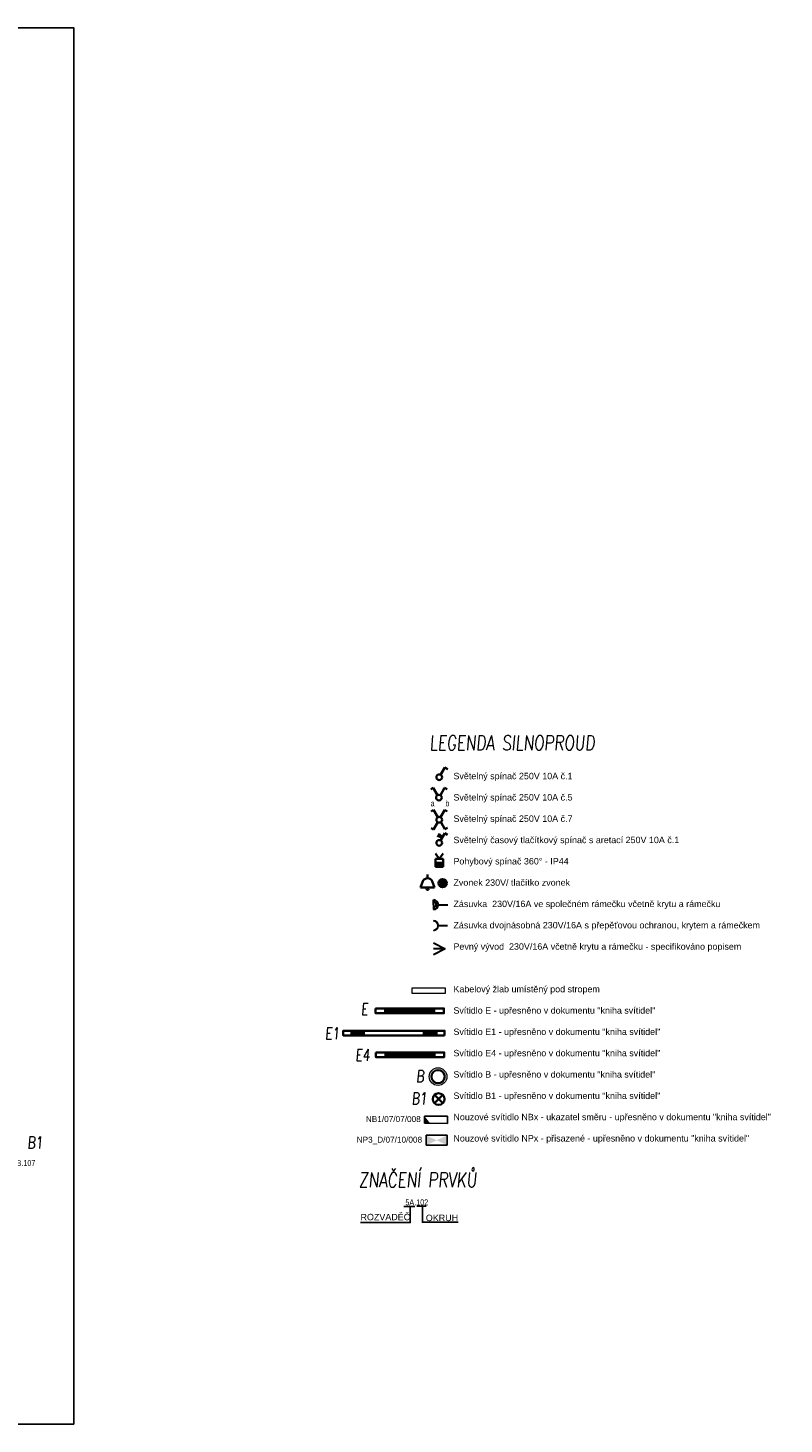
# Model space of a CAD drawing. Header units: millimetres. Extents: x 370888 to 505664, y 284292 to 447185.
# Tile 18 of 41: x 492837 to 505664, y 284292 to 307972. Entities that reach past the tile are written whole.
import ezdxf
from ezdxf.enums import TextEntityAlignment as Align

# ---------------------------------------------------------------- set-up
doc = ezdxf.new("R2010")
doc.units = ezdxf.units.MM
doc.header["$LTSCALE"] = 100
doc.layers.get('0').update_dxf_attribs({"color": 21, "linetype": 'CONTINUOUS'})
for name, color, linetype, lineweight in [('2DE_OBL', 91, 'CONTINUOUS', 35), ('2DE_OBL_L1', 91, 'CONTINUOUS', 35), ('CAT_SLN-OSV_POPIS', 7, 'CONTINUOUS', 30), ('CP_DETAL', 33, 'CONTINUOUS', 18), ('E_NOUZOVÉ+PP OSVĚTLENÍ', 60, 'CONTINUOUS', 25), ('E_SVĚTLA POPIS', 130, 'CONTINUOUS', 30), ('E_VYPINACE', 170, 'CONTINUOUS', 35), ('E_ZÁSUVKY POPIS', 111, 'CONTINUOUS', 30), ('E_ZÁSUVKY-DVOJITE', 7, 'CONTINUOUS', 30), ('E_ŽLABY', 40, 'CONTINUOUS', 15), ('JEDNODUCHÁ ZÁSUVKA', 1, 'CONTINUOUS', 200), ('U1 LIGHTING', 10, 'CONTINUOUS', 35)]:
    doc.layers.add(name, color=color, linetype=linetype, lineweight=lineweight)
for name, color, linetype in [('BEZPECNOSTNE SVETLA', 80, 'CONTINUOUS'), ('E_LEGENDA SILNOPROUD', 252, 'CONTINUOUS'), ('E_RÁM', 253, 'CONTINUOUS'), ('GC3_MEP_E_LV_SECURITY LIGHT', 80, 'CONTINUOUS'), ('PIKTOGRAMY', 210, 'CONTINUOUS'), ('PRIPOJKA 230V', 1, 'CONTINUOUS'), ('ŽLAB', 7, 'CONTINUOUS')]:
    doc.layers.add(name, color=color, linetype=linetype)
doc.styles.add('ARIAL', font='arial.ttf')
doc.styles.add('CP_ATTR', font='ROMANS.SHX')
doc.styles.add('CS-ROMANS', font='romans.shx', dxfattribs={"width": 0.75, "oblique": 5})
doc.styles.get("Standard").update_dxf_attribs({"font": 'arial.ttf'})
doc.styles.add('V+P_01_B3_E_FP_001$0$BLOCK', font='romans.shx', dxfattribs={"width": 0.8})

# ---------------------------------------------------------------- blocks, each defined once
blk = doc.blocks.new('*U30')
at = {"color": 0, "linetype": 'ByBlock'}
for p, q in [((24, 249.57), (96, 374.28)), ((96, 374.28), (143.56, 346.82))]:
    blk.add_line(p, q, dxfattribs=at)
blk.add_circle((0, 208), 48, dxfattribs=at)
blk = doc.blocks.new('prepinas-svetel-jednoduchy')
at = {"layer": 'E_VYPINACE', "rotation": 89.99999999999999}
blk.add_blockref('*U30', (208, 2), dxfattribs=at)
blk = doc.blocks.new('*U26')
at = {"color": 0, "linetype": 'ByBlock'}
for p, q in [((-96, 374.28), (-137.57, 350.28)), ((-24, 249.57), (-96, 374.28)), ((24, 249.57), (96, 374.28)), ((96, 374.28), (137.57, 350.28))]:
    blk.add_line(p, q, dxfattribs=at)
blk.add_circle((0, 208), 48, dxfattribs=at)
blk = doc.blocks.new('prepinac-dvojity-svetelny')
at = {"layer": 'E_VYPINACE'}
blk.add_blockref('*U26', (-1, -183), dxfattribs=at)
at = {"layer": 'CAT_SLN-OSV_POPIS', "width": 0.8}
for s, p in [('a', (-142, -122)), ('b', (108, -122))]:
    blk.add_text(s, height=100, dxfattribs=at).set_placement(p)
blk = doc.blocks.new('*U24')
at = {"color": 0, "linetype": 'ByBlock'}
for p, q in [((24, 249.57), (96, 374.28)), ((96, 374.28), (143.56, 346.82))]:
    blk.add_line(p, q, dxfattribs=at)
blk.add_circle((0, 208), 48, dxfattribs=at)
blk = doc.blocks.new('tlacitko_prepinac_svetla')
at = {"layer": 'E_VYPINACE'}
for points in [[(16875, 8774), (16940, 8744)], [(16888, 8798), (16951, 8769)], [(16930, 8722), (16960, 8787)]]:
    blk.add_lwpolyline(points, dxfattribs=at)
at = {"layer": 'E_VYPINACE', "rotation": 180}
blk.add_blockref('*U24', (16937, 9090), dxfattribs=at)
blk = doc.blocks.new('*U32', base_point=(28429, 5840))
at = {"linetype": 'ByBlock'}
blk.add_hatch(color=0, dxfattribs=at).paths.add_polyline_path([(28362, 5840), (28497, 5840), (28497, 5772), (28362, 5772)])
at = {"color": 0, "linetype": 'ByBlock'}
for p, q in [((28429, 5907), (28362, 5997)), ((28429, 5907), (28497, 5997)), ((28362, 5907), (28497, 5907)), ((28362, 5772), (28362, 5907)), ((28362, 5840), (28497, 5840)), ((28497, 5772), (28362, 5772)), ((28497, 5907), (28497, 5772))]:
    blk.add_line(p, q, dxfattribs=at)
blk = doc.blocks.new('pohybove-cidlo-svetla')
at = {"layer": 'E_VYPINACE', "rotation": 180}
blk.add_blockref('*U32', (-1, 30), dxfattribs=at)
blk = doc.blocks.new('A$C3423193F')
at = {"color": 1, "linetype": 'ByBlock'}
for p, q in [((80, 240), (0, 240)), ((80, 240), (160, 240)), ((80, 160), (80, 0))]:
    blk.add_line(p, q, dxfattribs=at)
for radius in [80, 45.2]:
    blk.add_arc((80, 240), radius, 180, 0, dxfattribs=at)
blk = doc.blocks.new('*U28', base_point=(57391, -22719))
at = {"lineweight": 30, "ltscale": 0.1}
for p, q in [((57291, -22519), (57391, -22719)), ((57391, -22719), (57391, -22519)), ((57391, -22719), (57491, -22519))]:
    blk.add_line(p, q, dxfattribs=at)
blk = doc.blocks.new('pripojka 230V')
at = {"layer": 'PRIPOJKA 230V', "color": 1, "xscale": -1}
blk.add_blockref('*U28', (0, -2, -40), dxfattribs=at)
blk = doc.blocks.new('zasuvka_jednoducha')
at = {"color": 1, "lineweight": 30}
blk.add_line((19281, 12983), (19281, 13143), dxfattribs=at)
blk.add_arc((19281, 12903), 80, 0, 180, dxfattribs=at)
blk = doc.blocks.new('svetelný křížový spínač')
at = {"layer": 'E_VYPINACE', "linetype": 'ByBlock'}
for p, q in [((31, 344), (-11, 320)), ((103, 220), (31, 344)), ((151, 220), (223, 344)), ((223, 344), (264, 320)), ((31, 13), (-10, 37)), ((103, 138), (31, 13)), ((153, 141), (225, 16)), ((225, 16), (266, 40))]:
    blk.add_line(p, q, dxfattribs=at)
blk.add_circle((127, 178), 48, dxfattribs=at)
blk = doc.blocks.new('2DELLI009_CZ')
for p, q in [((-0.5, 0.1), (-0.5, -0.1)), ((-0.5, 0), (0.5, 0)), ((0.5, 0.1), (0.5, -0.1))]:
    blk.add_line(p, q)
blk.add_lwpolyline([(-0.7, 0.2), (0.7, 0.2), (0.7, -0.2), (-0.7, -0.2)], close=True)
at = {"linetype": 'ByBlock', "style": 'CP_ATTR', "flags": 9}
for tag, p in [('NAME', (-0.092, -0.018)), ('GROUP', (-0.092, -0.018)), ('NUMBER', (-0.092, -0.018)), ('PRODUCER', (-0.092, -0.018)), ('ARTICLE', (-0.092, -0.018)), ('CHARACTER', (-0.092, -0.018)), ('VOLTAGE', (-0.092, -0.019)), ('WEIGHT', (-0.092, -0.018)), ('OTHER', (-0.092, -0.018)), ('PRODUCT-TYPE', (-0.092, -0.019)), ('ORDER-NO', (-0.092, -0.019)), ('POWER', (-0.092, -0.019))]:
    blk.add_attdef(tag, text='', height=0.00005, dxfattribs=at).set_placement(p, align=Align.MIDDLE_LEFT)
blk = doc.blocks.new('V+P_01_B3_E_FP_001$0$E-LI-35')
at = {"layer": 'E_NOUZOVÉ+PP OSVĚTLENÍ', "linetype": 'ByBlock'}
for p, q in [((-10.9, -1.9), (10.9, -1.9)), ((-10.9, -12.1), (-10.9, -1.9)), ((-10.9, -12.1), (10.9, -12.1)), ((10.9, -1.9), (10.9, -12.1))]:
    blk.add_line(p, q, dxfattribs=at)
at = {"layer": 'E_NOUZOVÉ+PP OSVĚTLENÍ'}
blk.add_solid([(-10.9, -12.1), (-10.9, -1.9), (10.9, -1.9), (10.9, -12.1)], dxfattribs=at)
at = {"layer": 'E_NOUZOVÉ+PP OSVĚTLENÍ', "style": 'V+P_01_B3_E_FP_001$0$BLOCK', "width": 0.8, "flags": 8}
for tag, p in [('DIVERS.1', (-17.9, -2.1)), ('DIVERS.2', (-16.4, -12))]:
    blk.add_attdef(tag, text='', height=7.25, dxfattribs=at).set_placement(p, align=Align.RIGHT)
at = {"layer": 'E_NOUZOVÉ+PP OSVĚTLENÍ', "style": 'V+P_01_B3_E_FP_001$0$BLOCK', "width": 0.8}
for tag, p, height, flags in [('BLOCKNAME', (-6.8, -1.4), 2.54, 3), ('LEISTUNG', (13.3, -12), 7.25, 8)]:
    blk.add_attdef(tag, p, '', height=height, dxfattribs=dict(at, flags=flags))
blk.add_attdef('STROMKREIS', text='', height=7.25, dxfattribs=at).set_placement((-11.8, -23.8), align=Align.BOTTOM_CENTER)
blk = doc.blocks.new('*U49')
at = {"layer": 'GC3_MEP_E_LV_SECURITY LIGHT', "xscale": 16.54563019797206, "yscale": 16.54563022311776, "zscale": 16.54563022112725}
blk.add_blockref('V+P_01_B3_E_FP_001$0$E-LI-35', (0, 116), dxfattribs=at)
at = {"layer": 'PIKTOGRAMY', "style": 'ARIAL'}
blk.add_attdef('PIKTOGRAM', (162, -40), '', height=100, dxfattribs=at)
blk = doc.blocks.new('*U48')
at = {"layer": 'GC3_MEP_E_LV_SECURITY LIGHT', "linetype": 'ByBlock'}
for p, q in [((135, 59), (-255, 61)), ((-255, 61), (-255, -59)), ((135, -61), (135, 59)), ((-255, -59), (135, -61))]:
    blk.add_line(p, q, dxfattribs=at)
at = {"layer": 'GC3_MEP_E_LV_SECURITY LIGHT'}
blk.add_solid([(-255, 61), (-255, -59), (-158, -60)], dxfattribs=at)
at = {"layer": 'BEZPECNOSTNE SVETLA', "style": 'ARIAL'}
blk.add_attdef('BEZ.SV', (52, -54), '', height=100, dxfattribs=at)
blk = doc.blocks.new('2DELLI018_CZ')
for p, q in [((-0.6, 0), (-0.4, 0)), ((-0.5, 0.1), (-0.5, -0.1)), ((0.4, 0), (0.6, 0)), ((0.5, 0.1), (0.5, -0.1))]:
    blk.add_line(p, q)
blk.add_lwpolyline([(-0.7, 0.2), (0.7, 0.2), (0.7, -0.2), (-0.7, -0.2)], close=True)
at = {"linetype": 'ByBlock', "style": 'CP_ATTR', "flags": 9}
for tag, p in [('NAME', (-0.092, -0.018)), ('GROUP', (-0.092, -0.018)), ('NUMBER', (-0.092, -0.018)), ('PRODUCER', (-0.092, -0.018)), ('ARTICLE', (-0.092, -0.018)), ('CHARACTER', (-0.092, -0.018)), ('VOLTAGE', (-0.092, -0.019)), ('WEIGHT', (-0.092, -0.018)), ('OTHER', (-0.092, -0.018)), ('PRODUCT-TYPE', (-0.092, -0.019)), ('ORDER-NO', (-0.092, -0.019)), ('POWER', (-0.092, -0.019))]:
    blk.add_attdef(tag, text='', height=0.00005, dxfattribs=at).set_placement(p, align=Align.MIDDLE_LEFT)
blk = doc.blocks.new('E')
at = {"layer": 'U1 LIGHTING', "style": 'CS-ROMANS', "oblique": 5, "width": 0.75}
blk.add_text('E', height=200, dxfattribs=at).set_placement((229480, 21709))
blk = doc.blocks.new('E1')
at = {"layer": 'U1 LIGHTING', "style": 'CS-ROMANS', "oblique": 5, "width": 0.75}
blk.add_text('E1', height=200, dxfattribs=at).set_placement((229480, 21709))
blk = doc.blocks.new('2DELPH010_CZ')
blk.add_ellipse((0, 0), major_axis=(-0.053, 0.053), ratio=1, start_param=3.926991, end_param=10.210176)
at = {"layer": 'CP_DETAL'}
blk.add_ellipse((0, 0), major_axis=(-0.0707, 0.0707), ratio=1, start_param=3.926991, end_param=10.210176, dxfattribs=at)
at = {"linetype": 'ByBlock', "style": 'CP_ATTR', "flags": 9}
for tag in ['NAME', 'GROUP', 'NUMBER', 'PRODUCER', 'ARTICLE', 'PRODUCT-TYPE', 'ORDER-NO', 'CHARACTER', 'POWER', 'VOLTAGE', 'WEIGHT', 'OTHER']:
    blk.add_attdef(tag, text='', height=0.00000005, dxfattribs=at).set_placement((0, 0), align=Align.MIDDLE_LEFT)
blk = doc.blocks.new('B')
at = {"layer": 'U1 LIGHTING', "style": 'CS-ROMANS', "oblique": 5, "width": 0.75}
blk.add_text('B', height=200, dxfattribs=at).set_placement((229480, 21709))
blk = doc.blocks.new('E4')
at = {"layer": 'U1 LIGHTING', "style": 'CS-ROMANS', "oblique": 5, "width": 0.75}
blk.add_text('E4', height=200, dxfattribs=at).set_placement((229480, 21709))
blk = doc.blocks.new('2DELLI_01_CZ')
for p, q in [((-0.35, 0.35), (0.35, -0.35)), ((-0.35, -0.35), (0.35, 0.35))]:
    blk.add_line(p, q)
blk.add_circle((0, 0), 0.5)
at = {"linetype": 'ByBlock', "style": 'CP_ATTR', "flags": 9}
for tag in ['NAME', 'GROUP', 'NUMBER', 'PRODUCER', 'ARTICLE', 'PRODUCT-TYPE', 'ORDER-NO', 'CHARACTER', 'POWER', 'VOLTAGE', 'WEIGHT', 'OTHER']:
    blk.add_attdef(tag, text='', height=0.00005, dxfattribs=at).set_placement((-0.09, -0.02), align=Align.MIDDLE_LEFT)
blk = doc.blocks.new('B1')
at = {"layer": 'U1 LIGHTING', "style": 'CS-ROMANS', "oblique": 5, "width": 0.75}
blk.add_text('B1', height=200, dxfattribs=at).set_placement((229480, 21709))
blk = doc.blocks.new('CPEL_3386')
blk.add_hatch(color=256).paths.add_polyline_path([(-0.2, 0, 1), (0.2, 0, 1)])
for radius in [0.35, 0.2]:
    blk.add_circle((0, 0), radius)
at = {"linetype": 'ByBlock', "style": 'CP_ATTR', "flags": 9}
for tag in ['NAME', 'GROUP', 'NUMBER', 'PRODUCER', 'ARTICLE', 'PRODUCT-TYPE', 'ORDER-NO', 'CHARACTER', 'POWER', 'VOLTAGE', 'WEIGHT', 'OTHER']:
    blk.add_attdef(tag, text='', height=0.00005, dxfattribs=at).set_placement((-0.09, -0.02), align=Align.MIDDLE_LEFT)
blk = doc.blocks.new('CPEL_1003')
for p, q in [((0, 0), (0, -0.3)), ((-0.4, -0.55), (-0.6, -1.1)), ((-0.6, -1.1), (0.6, -1.1)), ((0.4, -0.55), (0.6, -1.1))]:
    blk.add_line(p, q)
blk.add_circle((0, -1.2), 0.1)
blk.add_arc((0, -0.75), 0.445, 25.9892, 154.0108)
at = {"linetype": 'ByBlock', "style": 'CP_ATTR', "flags": 9}
for tag in ['NAME', 'GROUP', 'NUMBER', 'PRODUCER', 'ARTICLE', 'PRODUCT-TYPE', 'ORDER-NO', 'CHARACTER', 'POWER', 'VOLTAGE', 'WEIGHT', 'OTHER']:
    blk.add_attdef(tag, text='', height=0.00005, dxfattribs=at).set_placement((-0.09, -0.02), align=Align.MIDDLE_LEFT)
blk = doc.blocks.new('*U50')
for p, q in [((0, -50), (0, 50)), ((0, 50), (556, 50)), ((556, 50), (556, -50)), ((556, -50), (0, -50))]:
    blk.add_line(p, q)
at = {"style": 'CP_ATTR', "flags": 9}
for tag in ['NAME', 'PRODUCER', 'PRODUCT-TYPE', 'ARTICLE', 'FLOW', 'NUMBER', 'SYSTEM', 'FORM', 'SIZE', 'OTHER']:
    blk.add_attdef(tag, (0, 0), '', height=0.0001, dxfattribs=at)

msp = doc.modelspace()

# ---------------------------------------------------------------- linework, layer by layer
at = {"layer": 'E_LEGENDA SILNOPROUD'}
for points in [[(499323, 287982), (499323, 287711), (498478, 287711)], [(499214, 287985), (499402, 287985)], [(499434, 287987), (499594, 287987)], [(499529, 287987), (499529, 287714), (500137, 287714)]]:
    msp.add_lwpolyline(points, dxfattribs=at)
at = {"layer": 'E_RÁM', "color": 252, "true_color": 0x939598}
msp.add_lwpolyline([(493617, 284292), (467037, 284292), (467037, 307972), (493617, 307972)], close=True, dxfattribs=at)

# ---------------------------------------------------------------- block references
msp.add_blockref('E1', (268395, 269109))
at = {"layer": '2DE_OBL', "xscale": 1228.571428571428, "yscale": 200, "zscale": 1000, "rotation": 180}
msp.add_blockref('2DELLI018_CZ', (499046, 290924), dxfattribs=at)
at = {"layer": '2DE_OBL'}
for name, p, xscale, yscale, zscale in [('2DELPH010_CZ', (499794, 290185), 1500, 1500, 252.5252525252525), ('2DELLI_01_CZ', (499803, 289804), 200, 200, 100)]:
    msp.add_blockref(name, p, dxfattribs=dict(at, xscale=xscale, yscale=yscale, zscale=zscale))
at = {"layer": '2DE_OBL_L1', "xscale": 828.5714285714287, "yscale": 200, "zscale": 1000}
for p in [(499313, 291301), (499318, 290557)]:
    msp.add_blockref('2DELLI009_CZ', p, dxfattribs=at)
at = {"layer": 'E_NOUZOVÉ+PP OSVĚTLENÍ'}
ref = msp.add_blockref('*U48', (499818, 289454), dxfattribs=at)
ref.add_attrib('BEZ.SV', 'NB1/07/07/008', (498569, 289415), dxfattribs={"layer": 'BEZPECNOSTNE SVETLA', "height": 100, "style": 'ARIAL'})
ref = msp.add_blockref('*U49', (499771, 289105), dxfattribs=at)
ref.add_attrib('PIKTOGRAM', 'NP3_D/07/10/008', (498413, 289066), dxfattribs={"layer": 'PIKTOGRAMY', "height": 100, "style": 'ARIAL'})
at = {"layer": 'E_VYPINACE'}
for name, p, rotation in [('prepinas-svetel-jednoduchy', (499812, 295263), 270), ('tlacitko_prepinac_svetla', (516750, 303032), 180), ('pohybove-cidlo-svetla', (499814, 293843), 180)]:
    msp.add_blockref(name, p, dxfattribs=dict(at, rotation=rotation))
for name, p in [('prepinac-dvojity-svetelny', (499810, 294892)), ('svetelný křížový spínač', (499686, 294364))]:
    msp.add_blockref(name, p, dxfattribs=at)
at = {"layer": 'E_VYPINACE', "xscale": 200, "yscale": 200, "zscale": 200}
for name, p in [('CPEL_1003', (499616, 293611)), ('CPEL_3386', (499871, 293466))]:
    msp.add_blockref(name, p, dxfattribs=at)
at = {"layer": 'E_ZÁSUVKY-DVOJITE', "rotation": 90}
msp.add_blockref('A$C3423193F', (499959, 293021), dxfattribs=at)
at = {"layer": 'E_ŽLABY', "rotation": 180}
msp.add_blockref('*U50', (499912, 291644), dxfattribs=at)
at = {"layer": 'E_ŽLABY'}
for name, p in [('E4', (268908, 268743)), ('B', (269942, 268385)), ('B1', (269864, 268006)), ('B1', (263347, 267258))]:
    msp.add_blockref(name, p, dxfattribs=at)
at = {"layer": 'JEDNODUCHÁ ZÁSUVKA', "color": 1, "rotation": 270}
msp.add_blockref('zasuvka_jednoducha', (486812, 312027), dxfattribs=at)
at = {"layer": 'U1 LIGHTING'}
msp.add_blockref('E', (269004, 269524), dxfattribs=at)
at = {"layer": 'ŽLAB', "rotation": 90}
msp.add_blockref('pripojka 230V', (499914, 292353), dxfattribs=at)

# ---------------------------------------------------------------- texts
at = {"layer": 'E_LEGENDA SILNOPROUD', "style": 'CS-ROMANS', "oblique": 5, "width": 0.75}
for s, p in [('LEGENDA SILNOPROUD', (499648, 295720)), ('ZNAČENÍ PRVKŮ', (498450, 288308))]:
    msp.add_text(s, height=250, dxfattribs=at).set_placement(p)
at = {"layer": 'E_LEGENDA SILNOPROUD', "attachment_point": 1}
for s, insert, char_height in [('Světelný spínač 250V 10A č.1\\P\\PSvětelný spínač 250V 10A č.5\\P\\PSvětelný spínač 250V 10A č.7\\P\\PSvětelný časový tlačítkový spínač s aretací 250V 10A č.1\\P\\PPohybový spínač 360° - IP44\\P\\PZvonek 230V/ tlačítko zvonek\\P\\PZásuvka  230V/16A ve společném rámečku včetně krytu a rámečku\\P\\PZásuvka dvojnásobná 230V/16A s přepěťovou ochranou, krytem a rámečkem\\P\\PPevný vývod  230V/16A včetně krytu a rámečku - specifikováno popisem\\P\\P \\P\\PKabelový žlab umístěný pod stropem \\P\\PSvítidlo E - upřesněno v dokumentu "kniha svítidel"\\P\\PSvítidlo E1 - upřesněno v dokumentu "kniha svítidel"\\P\\PSvítidlo E4 - upřesněno v dokumentu "kniha svítidel"\\P\\PSvítidlo B - upřesněno v dokumentu "kniha svítidel"\\P\\PSvítidlo B1 - upřesněno v dokumentu "kniha svítidel"\\P\\PNouzové svítidlo NBx - ukazatel směru - upřesněno v dokumentu "kniha svítidel"\\P\\PNouzové svítidlo NPx - přisazené - upřesněno v dokumentu "kniha svítidel"', (500055, 295338), 108.42), ('ROZVADĚČ', (498479, 287858), 108.4), ('OKRUH', (499587, 287843), 108.4)]:
    msp.add_mtext_dynamic_manual_height_columns(s, width=9809.65, gutter_width=12.5, heights=[0], dxfattribs=dict(at, insert=insert, char_height=char_height))
at = {"layer": 'E_SVĚTLA POPIS', "width": 0.8}
msp.add_text('5B.107', height=100, dxfattribs=at).set_placement((492577, 288670))
at = {"layer": 'E_ZÁSUVKY POPIS', "width": 0.8}
msp.add_text(' 5A.102', height=100, dxfattribs=at).set_placement((499206, 288003))

doc.saveas('drawing.dxf')
